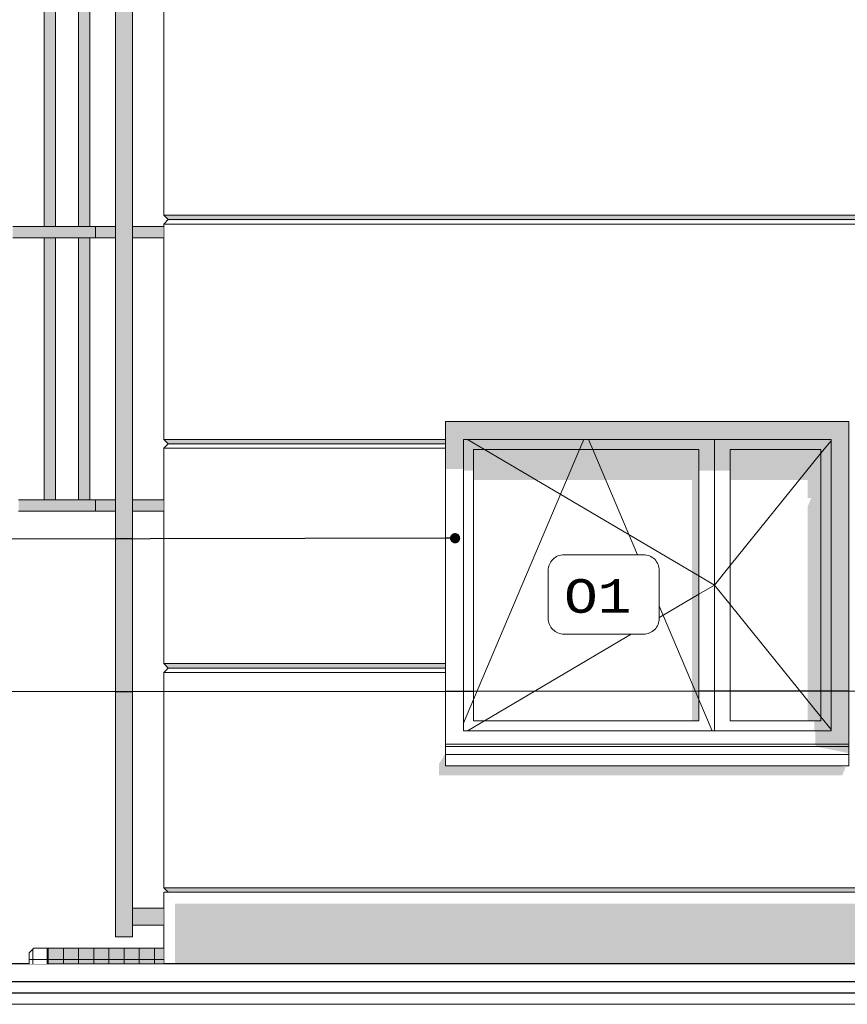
# Model space of a CAD drawing. Header units: millimetres. Extents: x 11 to 55443, y -2 to 19464.
# Tile 5 of 135: x 6144 to 9838, y 10654 to 15046. Entities that reach past the tile are written whole.
import ezdxf

# ---------------------------------------------------------------- set-up
doc = ezdxf.new("R2010")
doc.units = ezdxf.units.MM
doc.header["$MEASUREMENT"] = 0
doc.linetypes.add('Wipeout_Contour', pattern=[1000, 0, -1000])
for name, color, linetype in [('A_OPASKA', 7, 'Continuous'), ('Nowe_A__SCIANY', 7, 'Continuous'), ('Nowe_A__STROPY', 7, 'Continuous'), ('Nowe_A_WN_WYPOSAZENIE', 7, 'Continuous'), ('Nowe_Okna Archicada', 7, 'Continuous')]:
    doc.layers.add(name, color=color, linetype=linetype)
for name, color, linetype, lineweight in [('A_OPASKA_Nr_pióra__90', 7, 'Continuous', 13), ('A_OZN_ODNOSNIKI_Nr_pióra__46', 7, 'Continuous', 15), ('A_OZN_ODNOSNIKI_Nr_pióra__85', 7, 'Continuous', 13), ('A_WYPEŁNIENIA RYSUNKI_Nr_pióra__18', 9, 'Continuous', 13), ('Nowe_A__SCIANY_Nr_pióra__87', 7, 'Continuous', 13), ('Nowe_A__STROPY_Nr_pióra__1', 7, 'Continuous', 13), ('Nowe_A__STROPY_Nr_pióra__21', 7, 'Continuous', 25), ('Nowe_A_WN_WYPOSAZENIE_Nr_pióra__4', 7, 'Continuous', 13), ('Nowe_Okna Archicada_Nr_pióra__3', 7, 'Continuous', 13), ('Nowe_Okna Archicada_Nr_pióra__87', 7, 'Continuous', 13)]:
    doc.layers.add(name, color=color, linetype=linetype, lineweight=lineweight)
doc.styles.add('STYL_AUTOMATYCZNY_6', font='txt')
doc.dimstyles.new('STYL_AUTOMATYCZNY__1', dxfattribs={"dimtxt": 0.18, "dimasz": 91.2, "dimexe": 0.18, "dimexo": 0.0625, "dimgap": 0, "dimtad": 0, "dimtih": 1, "dimtoh": 1, "dimdec": 4, "dimzin": 0, "dimdsep": 46, "dimcen": 0.09, "dimadec": 0, "dimazin": 0, "dimtfac": 1, "dimtdec": 4, "dimtmove": 0, "dimatfit": 3, "dimldrblk": 'ARROWHEAD_11', "dimfxl": 0, "dimtolj": 1, "dimtzin": 0, "dimarcsym": 0})

# ---------------------------------------------------------------- blocks, each defined once
blk = doc.blocks.new('ElemPrzekroju_1_1', base_point=(7287.1, 10854))
at = {"color": 254, "linetype": 'Wipeout_Contour', "lineweight": 0, "ltscale": 111503.275083}
blk.add_wipeout([(13071.9, 15134), (6787.1, 15134), (6787.1, 14174), (13074.9, 14174), (13074.9, 15083.1), (13071.9, 15083.1)], dxfattribs=at).dxf.layer = 'Nowe_A__SCIANY'
at = {"color": 254, "linetype": 'Wipeout_Contour', "lineweight": 0, "ltscale": 148693.619692}
blk.add_wipeout([(8045, 12134), (6787.1, 12134), (6787.1, 11174), (11298.5, 11174), (11298.5, 12134), (9845, 12134), (9845, 11733), (9845, 11718), (8045, 11718), (8045, 11733)], dxfattribs=at).dxf.layer = 'Nowe_A__SCIANY'
at = {"layer": 'Nowe_A__SCIANY', "linetype": 'Continuous', "lineweight": 0, "true_color": 0x000000}
blk.add_hatch(color=18, dxfattribs=at).paths.add_polyline_path([(8045, 11774), (8015, 11725.6), (8015, 11675.6), (9815, 11675.6), (9830, 11711.8), (9815, 11711.8), (9815, 11718), (8045, 11718)])
at = {"color": 254, "linetype": 'Wipeout_Contour', "lineweight": 0, "ltscale": 69973.260607}
blk.add_wipeout([(13074.9, 14174), (6787.1, 14174), (6807.1, 14154), (13074.9, 14154)], dxfattribs=at).dxf.layer = 'Nowe_A__SCIANY'
at = {"color": 254, "linetype": 'Wipeout_Contour', "lineweight": 0, "ltscale": 57907.997371}
blk.add_wipeout([(6807.1, 11154), (11298.5, 11154), (11298.5, 11174), (6787.1, 11174)], dxfattribs=at).dxf.layer = 'Nowe_A__SCIANY'
at = {"layer": 'Nowe_A__SCIANY', "linetype": 'Continuous', "lineweight": 0, "true_color": 0x000000}
for points in [[(13074.9, 14174), (6787.1, 14174), (6807.1, 14154), (13074.9, 14154)], [(6807.1, 11154), (11298.5, 11154), (11298.5, 11174), (6787.1, 11174)]]:
    blk.add_hatch(color=18, dxfattribs=at).paths.add_polyline_path(points)
at = {"layer": 'Nowe_A__SCIANY_Nr_pióra__87', "color": 7, "linetype": 'Continuous', "lineweight": 13}
for q in [(11298.5, 11174), (6807.1, 11154)]:
    blk.add_line((6787.1, 11174), q, dxfattribs=at)
at = {"color": 254, "linetype": 'Wipeout_Contour', "lineweight": 0, "ltscale": 69907.810924}
blk.add_wipeout([(6787.1, 14134), (13074.9, 14134), (13074.9, 14154), (6807.1, 14154)], dxfattribs=at).dxf.layer = 'Nowe_A__SCIANY'
at = {"layer": 'Nowe_A__SCIANY_Nr_pióra__87', "color": 7, "linetype": 'Continuous', "lineweight": 13}
for p, q in [((6787.1, 15134), (6787.1, 14174)), ((6787.1, 14174), (13074.9, 14174))]:
    blk.add_line(p, q, dxfattribs=at)
at = {"color": 254, "linetype": 'Wipeout_Contour', "lineweight": 0, "ltscale": 207733.416599}
blk.add_wipeout([(6787.1, 13174), (8045, 13174), (8045, 13254), (9845, 13254), (9845, 13174), (13074.9, 13174), (13074.9, 13583.1), (13071.9, 13583.1), (13071.9, 13663.1), (13074.9, 13663.1), (13074.9, 14134), (6787.1, 14134)], dxfattribs=at).dxf.layer = 'Nowe_A__SCIANY'
at = {"layer": 'Nowe_A__SCIANY', "linetype": 'Continuous', "lineweight": 0, "true_color": 0x000000}
blk.add_hatch(color=18, dxfattribs=at).paths.add_polyline_path([(6803.7, 14150.6), (12945.9, 14150.6), (12962.4, 14134), (13074.9, 14134), (13074.9, 14154), (6807.1, 14154)])
at = {"layer": 'Nowe_A__SCIANY_Nr_pióra__87', "color": 7, "linetype": 'Continuous', "lineweight": 13}
for p, q in [((6787.1, 14174), (6807.1, 14154)), ((6807.1, 14154), (6787.1, 14134)), ((6807.1, 14154), (13074.9, 14154)), ((6787.1, 14134), (13074.9, 14134))]:
    blk.add_line(p, q, dxfattribs=at)
at = {"color": 254, "linetype": 'Wipeout_Contour', "lineweight": 0, "ltscale": 60485.799282}
blk.add_wipeout([(8045, 13174), (6787.1, 13174), (6807.1, 13154), (8045, 13154)], dxfattribs=at).dxf.layer = 'Nowe_A__SCIANY'
at = {"layer": 'Nowe_A__SCIANY', "linetype": 'Continuous', "lineweight": 0, "true_color": 0x000000}
blk.add_hatch(color=18, dxfattribs=at).paths.add_polyline_path([(8045, 13174), (6787.1, 13174), (6807.1, 13154), (8045, 13154)])
at = {"color": 254, "linetype": 'Wipeout_Contour', "lineweight": 0, "ltscale": 60416.128447}
blk.add_wipeout([(8045, 13154), (6807.1, 13154), (6787.1, 13134), (8045, 13134)], dxfattribs=at).dxf.layer = 'Nowe_A__SCIANY'
at = {"layer": 'Nowe_A__SCIANY_Nr_pióra__87', "color": 7, "linetype": 'Continuous', "lineweight": 13}
for p, q in [((6787.1, 14134), (6787.1, 13174)), ((6787.1, 13174), (8045, 13174))]:
    blk.add_line(p, q, dxfattribs=at)
at = {"color": 254, "linetype": 'Wipeout_Contour', "lineweight": 0, "ltscale": 58716.196509}
blk.add_wipeout([(8045, 13134), (6787.1, 13134), (6787.1, 12174), (8045, 12174)], dxfattribs=at).dxf.layer = 'Nowe_A__SCIANY'
at = {"layer": 'Nowe_A__SCIANY', "linetype": 'Continuous', "lineweight": 0, "true_color": 0x000000}
blk.add_hatch(color=18, dxfattribs=at).paths.add_polyline_path([(6803.7, 13150.6), (8028.4, 13150.6), (8045, 13154), (6807.1, 13154)])
at = {"layer": 'Nowe_A__SCIANY_Nr_pióra__87', "color": 7, "linetype": 'Continuous', "lineweight": 13}
for p, q in [((6787.1, 13174), (6807.1, 13154)), ((6807.1, 13154), (6787.1, 13134)), ((6787.1, 13134), (8045, 13134)), ((6807.1, 13154), (8045, 13154))]:
    blk.add_line(p, q, dxfattribs=at)
at = {"color": 254, "linetype": 'Wipeout_Contour', "lineweight": 0, "ltscale": 57035.930523}
blk.add_wipeout([(8045, 12174), (6787.1, 12174), (6807.1, 12154), (8045, 12154)], dxfattribs=at).dxf.layer = 'Nowe_A__SCIANY'
at = {"layer": 'Nowe_A__SCIANY', "linetype": 'Continuous', "lineweight": 0, "true_color": 0x000000}
blk.add_hatch(color=18, dxfattribs=at).paths.add_polyline_path([(8045, 12174), (6787.1, 12174), (6807.1, 12154), (8045, 12154)])
at = {"color": 254, "linetype": 'Wipeout_Contour', "lineweight": 0, "ltscale": 56967.652097}
blk.add_wipeout([(8045, 12154), (6807.1, 12154), (6787.1, 12134), (8045, 12134)], dxfattribs=at).dxf.layer = 'Nowe_A__SCIANY'
at = {"layer": 'Nowe_A__SCIANY', "linetype": 'Continuous', "lineweight": 0, "true_color": 0x000000}
blk.add_hatch(color=18, dxfattribs=at).paths.add_polyline_path([(6807.1, 12154), (6803.7, 12150.6), (8028.4, 12150.6), (8045, 12154)])
at = {"layer": 'Nowe_A__SCIANY_Nr_pióra__87', "color": 7, "linetype": 'Continuous', "lineweight": 13}
for p, q in [((6787.1, 13134), (6787.1, 12174)), ((6787.1, 12174), (8045, 12174)), ((6787.1, 12174), (6807.1, 12154)), ((6807.1, 12154), (6787.1, 12134)), ((6787.1, 12134), (8045, 12134)), ((6787.1, 12134), (6787.1, 11174)), ((6807.1, 12154), (8045, 12154))]:
    blk.add_line(p, q, dxfattribs=at)
blk = doc.blocks.new('ElemPrzekroju_8_1', base_point=(7287.1, 10854))
at = {"color": 254, "linetype": 'Wipeout_Contour', "lineweight": 0, "ltscale": 59326.943816}
blk.add_wipeout([(8045, 11814), (8045, 11804), (9845, 11804), (9845, 11814)], dxfattribs=at).dxf.layer = 'Nowe_Okna Archicada'
at = {"color": 254, "linetype": 'Wipeout_Contour', "lineweight": 0, "ltscale": 59253.635128}
blk.add_wipeout([(8045, 11804), (8045, 11768), (9845, 11768), (9845, 11804)], dxfattribs=at).dxf.layer = 'Nowe_Okna Archicada'
at = {"color": 254, "linetype": 'Wipeout_Contour', "lineweight": 0, "ltscale": 73978.591009}
blk.add_wipeout([(8045, 13254), (8045, 11814), (8085, 11814), (8125, 11874), (8125, 13174)], dxfattribs=at).dxf.layer = 'Nowe_Okna Archicada'
at = {"color": 254, "linetype": 'Wipeout_Contour', "lineweight": 0, "ltscale": 79013.157685}
blk.add_wipeout([(9765, 13174), (9765, 11874), (9805, 11814), (9845, 11814), (9845, 13254)], dxfattribs=at).dxf.layer = 'Nowe_Okna Archicada'
at = {"color": 254, "linetype": 'Wipeout_Contour', "lineweight": 0, "ltscale": 59116.707735}
blk.add_wipeout([(8045, 11768), (8045, 11718), (9845, 11718), (9845, 11768)], dxfattribs=at).dxf.layer = 'Nowe_Okna Archicada'
at = {"layer": 'Nowe_Okna Archicada', "linetype": 'Continuous', "lineweight": 0, "true_color": 0x000000}
blk.add_hatch(color=18, dxfattribs=at).paths.add_polyline_path([(9765, 13174), (9765, 11874), (9805, 11814), (9845, 11814), (9845, 13254)])
at = {"layer": 'Nowe_Okna Archicada_Nr_pióra__3', "color": 7, "linetype": 'Continuous', "lineweight": 13}
for p, q in [((8045, 11774), (8045, 11768)), ((9845, 11774), (9845, 11768)), ((8045, 11768), (8045, 11718)), ((8045, 11768), (9845, 11768)), ((9845, 11768), (9845, 11718)), ((8045, 11718), (9845, 11718))]:
    blk.add_line(p, q, dxfattribs=at)
at = {"layer": 'Nowe_Okna Archicada_Nr_pióra__87', "color": 7, "linetype": 'Continuous', "lineweight": 13}
for p, q in [((8045, 13134), (8045, 12174)), ((9845, 13134), (9845, 12174)), ((8045, 12154), (8045, 12174)), ((9845, 12154), (9845, 12174)), ((8045, 12154), (8045, 12134)), ((8045, 12134), (8045, 11774)), ((9845, 12154), (9845, 12134)), ((9845, 12134), (9845, 11774))]:
    blk.add_line(p, q, dxfattribs=at)
at = {"color": 254, "linetype": 'Wipeout_Contour', "lineweight": 0, "ltscale": 63891.348929}
blk.add_wipeout([(9845, 13254), (8045, 13254), (8125, 13174), (9765, 13174)], dxfattribs=at).dxf.layer = 'Nowe_Okna Archicada'
at = {"color": 254, "linetype": 'Wipeout_Contour', "lineweight": 0, "ltscale": 59429.72878}
blk.add_wipeout([(8085, 11814), (9805, 11814), (9765, 11874), (8125, 11874)], dxfattribs=at).dxf.layer = 'Nowe_Okna Archicada'
at = {"layer": 'Nowe_Okna Archicada', "linetype": 'Continuous', "lineweight": 0, "true_color": 0x000000}
for points in [[(9845, 13254), (8045, 13254), (8125, 13174), (9765, 13174)], [(9696, 11814), (9696, 11804), (9845, 11804), (9845, 11814)], [(9845, 11774), (9845, 11804), (9696, 11804)]]:
    blk.add_hatch(color=18, dxfattribs=at).paths.add_polyline_path(points)
at = {"layer": 'Nowe_Okna Archicada_Nr_pióra__3', "color": 7, "linetype": 'Continuous', "lineweight": 13}
for p, q in [((8045, 11814), (9845, 11814)), ((8045, 11804), (9845, 11804))]:
    blk.add_line(p, q, dxfattribs=at)
at = {"layer": 'Nowe_Okna Archicada_Nr_pióra__87', "color": 7, "linetype": 'Continuous', "lineweight": 13}
for p, q in [((8045, 13174), (8045, 13254)), ((8045, 13254), (9845, 13254)), ((9845, 13254), (9845, 13174)), ((8045, 13154), (8045, 13174)), ((8045, 13154), (8045, 13134)), ((9845, 13154), (9845, 13174)), ((9845, 13154), (9845, 13134))]:
    blk.add_line(p, q, dxfattribs=at)
at = {"color": 254, "linetype": 'Wipeout_Contour', "lineweight": 0, "ltscale": 59779.54582}
blk.add_wipeout([(8125, 13174), (8125, 11874), (8170, 11919), (8170, 13129)], dxfattribs=at).dxf.layer = 'Nowe_Okna Archicada'
at = {"color": 254, "linetype": 'Wipeout_Contour', "lineweight": 0, "ltscale": 93314.459857}
blk.add_wipeout([(9175, 13129), (9175, 11919), (9220, 11874), (9245, 11874), (9245, 13174), (9220, 13174)], dxfattribs=at).dxf.layer = 'Nowe_Okna Archicada'
at = {"color": 254, "linetype": 'Wipeout_Contour', "lineweight": 0, "ltscale": 63487.400104}
blk.add_wipeout([(9765, 13174), (9720, 13129), (9720, 11919), (9765, 11874)], dxfattribs=at).dxf.layer = 'Nowe_Okna Archicada'
at = {"layer": 'Nowe_Okna Archicada', "linetype": 'Continuous', "lineweight": 0, "true_color": 0x000000}
blk.add_hatch(color=18, dxfattribs=at).paths.add_polyline_path([(9765, 13174), (9720, 13129), (9720, 11919), (9765, 11874)])
at = {"color": 254, "linetype": 'Wipeout_Contour', "lineweight": 0, "ltscale": 63038.590768}
blk.add_wipeout([(8125, 13174), (8170, 13129), (9175, 13129), (9220, 13174)], dxfattribs=at).dxf.layer = 'Nowe_Okna Archicada'
at = {"color": 254, "linetype": 'Wipeout_Contour', "lineweight": 0, "ltscale": 93540.647317}
blk.add_wipeout([(9245, 11874), (9270, 11874), (9315, 11919), (9315, 13129), (9270, 13174), (9245, 13174)], dxfattribs=at).dxf.layer = 'Nowe_Okna Archicada'
at = {"color": 254, "linetype": 'Wipeout_Contour', "lineweight": 0, "ltscale": 58912.707138}
blk.add_wipeout([(8170, 11919), (8125, 11874), (9220, 11874), (9175, 11919)], dxfattribs=at).dxf.layer = 'Nowe_Okna Archicada'
at = {"layer": 'Nowe_Okna Archicada', "linetype": 'Continuous', "lineweight": 0, "true_color": 0x000000}
for points in [[(8125, 13174), (8045, 13254), (8045, 13041.9), (8125, 13041.9)], [(8125, 13174), (8170, 13129), (9175, 13129), (9220, 13174)]]:
    blk.add_hatch(color=18, dxfattribs=at).paths.add_polyline_path(points)
at = {"layer": 'Nowe_Okna Archicada_Nr_pióra__3', "color": 7, "linetype": 'Continuous', "lineweight": 13}
for p, q in [((8125, 11874), (8125, 13174)), ((9245, 13174), (9245, 11874))]:
    blk.add_line(p, q, dxfattribs=at)
at = {"color": 254, "linetype": 'Wipeout_Contour', "lineweight": 0, "ltscale": 64940.376878}
blk.add_wipeout([(9765, 13174), (9270, 13174), (9315, 13129), (9720, 13129)], dxfattribs=at).dxf.layer = 'Nowe_Okna Archicada'
at = {"color": 254, "linetype": 'Wipeout_Contour', "lineweight": 0, "ltscale": 60944.660194}
blk.add_wipeout([(9270, 11874), (9765, 11874), (9720, 11919), (9315, 11919)], dxfattribs=at).dxf.layer = 'Nowe_Okna Archicada'
at = {"layer": 'Nowe_Okna Archicada', "linetype": 'Continuous', "lineweight": 0, "true_color": 0x000000}
for points in [[(9765, 13174), (9270, 13174), (9315, 13129), (9720, 13129)], [(9765, 11874), (9695, 11874), (9695, 11814), (9805, 11814)]]:
    blk.add_hatch(color=18, dxfattribs=at).paths.add_polyline_path(points)
at = {"layer": 'Nowe_Okna Archicada_Nr_pióra__3', "color": 7, "linetype": 'Continuous', "lineweight": 13}
for p, q in [((8125, 13174), (9765, 13174)), ((9765, 13174), (9765, 11874)), ((9765, 11874), (8125, 11874))]:
    blk.add_line(p, q, dxfattribs=at)
at = {"color": 254, "linetype": 'Wipeout_Contour', "lineweight": 0, "ltscale": 60972.319528}
blk.add_wipeout([(8170, 11919), (9175, 11919), (9175, 13129), (8170, 13129)], dxfattribs=at).dxf.layer = 'Nowe_Okna Archicada'
at = {"layer": 'Nowe_Okna Archicada', "linetype": 'Continuous', "lineweight": 0, "true_color": 0x000000}
for points in [[(8125, 13174), (8125, 13034.8), (8170, 13034.8), (8170, 13129)], [(9175, 13034.8), (9245, 13034.8), (9245, 13174), (9220, 13174), (9175, 13129)], [(8170, 12992.4), (9145, 12992.4), (9145, 11919), (9175, 11919), (9175, 13129), (8170, 13129)]]:
    blk.add_hatch(color=18, dxfattribs=at).paths.add_polyline_path(points)
at = {"layer": 'Nowe_Okna Archicada_Nr_pióra__3', "color": 7, "linetype": 'Continuous', "lineweight": 13}
for p, q in [((8142.4, 13174), (8218.8, 13129)), ((8642.8, 13129), (8661.9, 13174)), ((8702.2, 13129), (8683.1, 13174)), ((8170, 11919), (8170, 13129)), ((8170, 13129), (9175, 13129)), ((8170, 12014), (8642.8, 13129)), ((8218.8, 13129), (9175, 12565.2)), ((9175, 12014), (8702.2, 13129)), ((9175, 13129), (9175, 11919)), ((9175, 12565.2), (9245, 12524)), ((9175, 12482.7), (9245, 12524)), ((8218.8, 11919), (9175, 12482.7)), ((8125, 11907.9), (8170, 12014)), ((9234.4, 11874), (9175, 12014)), ((8142.4, 11874), (8218.8, 11919)), ((9175, 11919), (8170, 11919))]:
    blk.add_line(p, q, dxfattribs=at)
at = {"color": 254, "linetype": 'Wipeout_Contour', "lineweight": 0, "ltscale": 62940.353228}
blk.add_wipeout([(9315, 11919), (9720, 11919), (9720, 13129), (9315, 13129)], dxfattribs=at).dxf.layer = 'Nowe_Okna Archicada'
at = {"layer": 'Nowe_Okna Archicada', "linetype": 'Continuous', "lineweight": 0, "true_color": 0x000000}
for points in [[(9245, 13034.8), (9315, 13034.8), (9315, 13129), (9270, 13174), (9245, 13174)], [(9315, 12992.4), (9660, 12992.4), (9660, 12912.4), (9676.6, 12912.4), (9660, 12872.4), (9660, 11919), (9720, 11919), (9720, 13129), (9315, 13129)], [(9690, 11874), (9765, 11874), (9720, 11919), (9691.8, 11919), (9690, 11914.8)]]:
    blk.add_hatch(color=18, dxfattribs=at).paths.add_polyline_path(points)
at = {"layer": 'Nowe_Okna Archicada_Nr_pióra__3', "color": 7, "linetype": 'Continuous', "lineweight": 13}
for p, q in [((9765, 13168), (9720, 13112.3)), ((9315, 11919), (9315, 13129)), ((9315, 13129), (9720, 13129)), ((9720, 13112.3), (9315, 12610.7)), ((9720, 13129), (9720, 11919)), ((9315, 12610.7), (9245, 12524)), ((9315, 12437.3), (9245, 12524)), ((9720, 11935.7), (9315, 12437.3)), ((9720, 11919), (9315, 11919)), ((9765, 11879.9), (9720, 11935.7))]:
    blk.add_line(p, q, dxfattribs=at)
blk = doc.blocks.new('ElemPrzekroju_9_1', base_point=(7287.1, 10854))
at = {"color": 254, "linetype": 'Wipeout_Contour', "lineweight": 0, "ltscale": 57370.974028}
blk.add_wipeout([(6787.1, 11154), (6787.1, 10834), (11298.5, 10834), (11298.5, 11154)], dxfattribs=at).dxf.layer = 'Nowe_A__SCIANY'
at = {"layer": 'Nowe_A__SCIANY_Nr_pióra__87', "color": 7, "linetype": 'Continuous', "lineweight": 13}
for p, q in [((11298.5, 11154), (6787.1, 11154)), ((6787.1, 11154), (6787.1, 10834)), ((11298.5, 10854), (11298.5, 11154))]:
    blk.add_line(p, q, dxfattribs=at)
blk = doc.blocks.new('ElemPrzekroju_17_1', base_point=(7287.1, 10854))
at = {"color": 254, "linetype": 'Wipeout_Contour', "lineweight": 0, "ltscale": 63668.757019}
blk.add_wipeout([(6304.5, 15126), (6253.7, 15126), (6253.7, 14124), (6304.5, 14124)], dxfattribs=at).dxf.layer = 'Nowe_A_WN_WYPOSAZENIE'
at = {"color": 254, "linetype": 'Wipeout_Contour', "lineweight": 0, "ltscale": 63911.892506}
blk.add_wipeout([(6406.1, 15126), (6406.1, 14124), (6456.9, 14124), (6456.9, 15126)], dxfattribs=at).dxf.layer = 'Nowe_A_WN_WYPOSAZENIE'
at = {"color": 254, "linetype": 'Wipeout_Contour', "lineweight": 0, "ltscale": 62144.459614}
blk.add_wipeout([(6571.2, 14073.2), (6571.2, 14124), (6482.3, 14124), (6482.3, 14073.2)], dxfattribs=at).dxf.layer = 'Nowe_A_WN_WYPOSAZENIE'
at = {"color": 254, "linetype": 'Wipeout_Contour', "lineweight": 0, "ltscale": 62468.70715}
blk.add_wipeout([(6787.1, 14124), (6647.4, 14124), (6647.4, 14073.2), (6787.1, 14073.2)], dxfattribs=at).dxf.layer = 'Nowe_A_WN_WYPOSAZENIE'
at = {"color": 254, "linetype": 'Wipeout_Contour', "lineweight": 0, "ltscale": 59523.64729}
blk.add_wipeout([(6253.7, 12904.8), (6304.5, 12904.8), (6304.5, 14073.2), (6253.7, 14073.2)], dxfattribs=at).dxf.layer = 'Nowe_A_WN_WYPOSAZENIE'
at = {"color": 254, "linetype": 'Wipeout_Contour', "lineweight": 0, "ltscale": 59783.753444}
blk.add_wipeout([(6456.9, 14073.2), (6406.1, 14073.2), (6406.1, 12904.8), (6456.9, 12904.8)], dxfattribs=at).dxf.layer = 'Nowe_A_WN_WYPOSAZENIE'
at = {"color": 254, "linetype": 'Wipeout_Contour', "lineweight": 0, "ltscale": 57755.247865}
blk.add_wipeout([(6571.2, 12854), (6571.2, 12904.8), (6482.3, 12904.8), (6482.3, 12854)], dxfattribs=at).dxf.layer = 'Nowe_A_WN_WYPOSAZENIE'
at = {"color": 254, "linetype": 'Wipeout_Contour', "lineweight": 0, "ltscale": 58103.982602}
blk.add_wipeout([(6787.1, 12904.8), (6647.4, 12904.8), (6647.4, 12854), (6787.1, 12854)], dxfattribs=at).dxf.layer = 'Nowe_A_WN_WYPOSAZENIE'
at = {"color": 254, "linetype": 'Wipeout_Contour', "lineweight": 0, "ltscale": 51707.872923}
blk.add_wipeout([(6647.4, 11082.6), (6647.4, 11006.4), (6787.1, 11006.4), (6787.1, 11082.6)], dxfattribs=at).dxf.layer = 'Nowe_A_WN_WYPOSAZENIE'
at = {"layer": 'Nowe_A_WN_WYPOSAZENIE', "linetype": 'Continuous', "lineweight": 0, "true_color": 0x000000}
for points in [[(6571.2, 14073.2), (6571.2, 14124), (6482.3, 14124), (6482.3, 14073.2)], [(6787.1, 14124), (6647.4, 14124), (6647.4, 14073.2), (6787.1, 14073.2)], [(6571.2, 12854), (6571.2, 12904.8), (6482.3, 12904.8), (6482.3, 12854)], [(6787.1, 12904.8), (6647.4, 12904.8), (6647.4, 12854), (6787.1, 12854)], [(6647.4, 11082.6), (6647.4, 11006.4), (6787.1, 11006.4), (6787.1, 11082.6)]]:
    blk.add_hatch(color=18, dxfattribs=at).paths.add_polyline_path(points)
at = {"color": 254, "linetype": 'Wipeout_Contour', "lineweight": 0, "ltscale": 64423.791288}
blk.add_wipeout([(6647.4, 10955.6), (6647.4, 18257.6), (6571.2, 18257.6), (6571.2, 10955.6)], dxfattribs=at).dxf.layer = 'Nowe_A_WN_WYPOSAZENIE'
at = {"color": 254, "linetype": 'Wipeout_Contour', "lineweight": 0, "ltscale": 61891.872722}
blk.add_wipeout([(6482.3, 14073.2), (6482.3, 14124), (6266.4, 14124), (6266.4, 14073.2)], dxfattribs=at).dxf.layer = 'Nowe_A_WN_WYPOSAZENIE'
at = {"color": 254, "linetype": 'Wipeout_Contour', "lineweight": 0, "ltscale": 57373.123734}
blk.add_wipeout([(6482.3, 12854), (6482.3, 12904.8), (6139.4, 12904.8), (6139.4, 12854)], dxfattribs=at).dxf.layer = 'Nowe_A_WN_WYPOSAZENIE'
at = {"layer": 'Nowe_A_WN_WYPOSAZENIE', "linetype": 'Continuous', "lineweight": 0, "true_color": 0x000000}
for points in [[(6647.4, 17267.9), (6571.2, 17180.5), (6571.2, 10955.6), (6647.4, 10955.6)], [(6406.1, 15126), (6406.1, 14124), (6456.9, 14124), (6456.9, 15126)], [(6482.3, 14073.2), (6482.3, 14124), (6266.4, 14124), (6266.4, 14073.2)], [(6456.9, 14073.2), (6406.1, 14073.2), (6406.1, 12904.8), (6456.9, 12904.8)], [(6482.3, 12854), (6482.3, 12904.8), (6139.4, 12904.8), (6139.4, 12854)]]:
    blk.add_hatch(color=18, dxfattribs=at).paths.add_polyline_path(points)
at = {"layer": 'Nowe_A_WN_WYPOSAZENIE_Nr_pióra__4', "color": 7, "linetype": 'Continuous', "lineweight": 13}
for p, q in [((6571.2, 10955.6), (6571.2, 18257.6)), ((6647.4, 10955.6), (6647.4, 17531.5)), ((6304.5, 14124), (6304.5, 15126)), ((6406.1, 14124), (6406.1, 15126)), ((6456.9, 14124), (6456.9, 15126)), ((6571.2, 14124), (6482.3, 14124)), ((6482.3, 14073.2), (6482.3, 14124)), ((6787.1, 14124), (6647.4, 14124)), ((6304.5, 12904.8), (6304.5, 14073.2)), ((6406.1, 12904.8), (6406.1, 14073.2)), ((6456.9, 12904.8), (6456.9, 14073.2)), ((6571.2, 14073.2), (6482.3, 14073.2)), ((6787.1, 14073.2), (6647.4, 14073.2)), ((6482.3, 12904.8), (6139.4, 12904.8)), ((6571.2, 12904.8), (6482.3, 12904.8)), ((6482.3, 12854), (6482.3, 12904.8)), ((6787.1, 12904.8), (6647.4, 12904.8)), ((6482.3, 12854), (6139.4, 12854)), ((6571.2, 12854), (6482.3, 12854)), ((6787.1, 12854), (6647.4, 12854)), ((6787.1, 11082.6), (6647.4, 11082.6)), ((6787.1, 11006.4), (6647.4, 11006.4)), ((6647.4, 10955.6), (6571.2, 10955.6))]:
    blk.add_line(p, q, dxfattribs=at)
at = {"color": 254, "linetype": 'Wipeout_Contour', "lineweight": 0, "ltscale": 61590.913525}
blk.add_wipeout([(6266.4, 14073.2), (6266.4, 14124), (6113.4, 14124), (6113.4, 14073.2)], dxfattribs=at).dxf.layer = 'Nowe_A_WN_WYPOSAZENIE'
at = {"layer": 'Nowe_A_WN_WYPOSAZENIE', "linetype": 'Continuous', "lineweight": 0, "true_color": 0x000000}
for points in [[(6304.5, 15126), (6253.7, 15126), (6253.7, 14124), (6304.5, 14124)], [(6266.4, 14073.2), (6266.4, 14124), (6113.4, 14124), (6113.4, 14073.2)], [(6253.7, 12904.8), (6304.5, 12904.8), (6304.5, 14073.2), (6253.7, 14073.2)]]:
    blk.add_hatch(color=18, dxfattribs=at).paths.add_polyline_path(points)
at = {"layer": 'Nowe_A_WN_WYPOSAZENIE_Nr_pióra__4', "color": 7, "linetype": 'Continuous', "lineweight": 13}
for p, q in [((6253.7, 14124), (6253.7, 15126)), ((6266.4, 14124), (6113.4, 14124)), ((6482.3, 14124), (6266.4, 14124)), ((6266.4, 14073.2), (6113.4, 14073.2)), ((6253.7, 12904.8), (6253.7, 14073.2)), ((6482.3, 14073.2), (6266.4, 14073.2))]:
    blk.add_line(p, q, dxfattribs=at)
blk = doc.blocks.new('ElemPrzekroju_27_1', base_point=(7287.1, 10854))
at = {"color": 254, "linetype": 'Wipeout_Contour', "lineweight": 0, "ltscale": 122838.887801}
blk.add_wipeout([(49533.6, 10754), (429.8, 10754), (429.8, 10704), (49533.6, 10704)], dxfattribs=at).dxf.layer = 'Nowe_A__STROPY'
at = {"color": 254, "linetype": 'Wipeout_Contour', "lineweight": 0, "ltscale": 122996.403299}
blk.add_wipeout([(49533.6, 10834), (429.8, 10834), (429.8, 10754), (49533.6, 10754)], dxfattribs=at).dxf.layer = 'Nowe_A__STROPY'
at = {"color": 254, "linetype": 'Wipeout_Contour', "lineweight": 0, "ltscale": 122717.845394}
blk.add_wipeout([(429.8, 10654), (49533.6, 10654), (49533.6, 10704), (429.8, 10704)], dxfattribs=at).dxf.layer = 'Nowe_A__STROPY'
at = {"layer": 'Nowe_A__STROPY_Nr_pióra__1', "color": 7, "linetype": 'Continuous', "lineweight": 13}
blk.add_line((49533.6, 10654), (429.8, 10654), dxfattribs=at)
at = {"layer": 'Nowe_A__STROPY_Nr_pióra__21', "color": 7, "linetype": 'Continuous', "lineweight": 25}
for p, q in [((49533.6, 10834), (429.8, 10834)), ((49533.6, 10754), (429.8, 10754)), ((49533.6, 10704), (429.8, 10704))]:
    blk.add_line(p, q, dxfattribs=at)
blk = doc.blocks.new('ElemPrzekroju_37_1', base_point=(7287.1, 10854))
at = {"color": 254, "linetype": 'Wipeout_Contour', "lineweight": 0, "ltscale": 50721.29377}
blk.add_wipeout([(6267.1, 10834.2), (6787.1, 10834.2), (6787.1, 10904), (6267.1, 10904)], dxfattribs=at).dxf.layer = 'A_OPASKA'
at = {"layer": 'A_OPASKA', "linetype": 'Continuous', "lineweight": 0, "true_color": 0x000000}
h = blk.add_hatch(dxfattribs=at)
h.set_pattern_fill('Cegła___wiązanie_żołnier_73', color=18, style=0, pattern_type=2)
h.set_pattern_definition([(90, (7287.15, 10853.98), (67.7333, 0), []), (360, (7287.15, 10853.98), (0, 203.2), [])])
h.paths.add_polyline_path([(6267.1, 10834.2), (6787.1, 10834.2), (6787.1, 10904), (6267.1, 10904)])
blk.add_hatch(color=18, dxfattribs=at).paths.add_polyline_path([(6267.1, 10834.2), (6787.1, 10834.2), (6787.1, 10904), (6267.1, 10904)])
at = {"layer": 'A_OPASKA_Nr_pióra__90', "color": 7, "linetype": 'Continuous', "lineweight": 13}
blk.add_line((6267.1, 10904), (6787.1, 10904), dxfattribs=at)
at = {"color": 254, "linetype": 'Wipeout_Contour', "lineweight": 0, "ltscale": 50601.402283}
blk.add_wipeout([(6787.1, 10834.2), (6267.1, 10834.2), (6267.4, 10834), (6787.1, 10834)], dxfattribs=at).dxf.layer = 'A_OPASKA'
at = {"layer": 'A_OPASKA', "linetype": 'Continuous', "lineweight": 0, "true_color": 0x000000}
blk.add_hatch(color=18, dxfattribs=at).paths.add_polyline_path([(6787.1, 10834.2), (6267.1, 10834.2), (6267.4, 10834), (6787.1, 10834)])
at = {"layer": 'A_OPASKA_Nr_pióra__90', "color": 7, "linetype": 'Continuous', "lineweight": 13}
blk.add_line((6267.1, 10834.2), (6787.1, 10834.2), dxfattribs=at)
blk = doc.blocks.new('ElemPrzekroju_38_1', base_point=(7287.1, 10854))
at = {"color": 254, "linetype": 'Wipeout_Contour', "lineweight": 0, "ltscale": 62635.924704}
blk.add_wipeout([(6207.1, 10904), (6187.1, 10884), (6187.1, 10834), (6267.1, 10834), (6267.1, 10904)], dxfattribs=at).dxf.layer = 'A_OPASKA'
at = {"layer": 'A_OPASKA', "linetype": 'Continuous', "lineweight": 0, "true_color": 0x000000}
h = blk.add_hatch(dxfattribs=at)
h.set_pattern_fill('Cegła___wiązanie_żołnier_73', color=18, style=0, pattern_type=2)
h.set_pattern_definition([(90, (7287.15, 10853.98), (67.7333, 0), []), (360, (7287.15, 10853.98), (0, 203.2), [])])
h.paths.add_polyline_path([(6207.1, 10904), (6187.1, 10884), (6187.1, 10834), (6267.1, 10834), (6267.1, 10904)])
at = {"layer": 'A_OPASKA_Nr_pióra__90', "color": 7, "linetype": 'Continuous', "lineweight": 13}
for p, q in [((6187.1, 10884), (6207.1, 10904)), ((6207.1, 10904), (6267.1, 10904)), ((6187.1, 10834), (6187.1, 10884))]:
    blk.add_line(p, q, dxfattribs=at)
at = {"color": 254, "linetype": 'Wipeout_Contour', "lineweight": 0, "ltscale": 37548.378761}
blk.add_wipeout([(6267.1, 10834.2), (6267.1, 10834), (6267.4, 10834)], dxfattribs=at).dxf.layer = 'A_OPASKA'
at = {"layer": 'A_OPASKA_Nr_pióra__90', "color": 7, "linetype": 'Continuous', "lineweight": 13}
for p, q in [((6267.1, 10904), (6267.1, 10834.2)), ((6267.1, 10834), (6267.1, 10834.2)), ((6267.1, 10834.2), (6267.4, 10834))]:
    blk.add_line(p, q, dxfattribs=at)
blk = doc.blocks.new('ARROWHEAD_11')
at = {"color": 0, "linetype": 'Continuous', "lineweight": 0}
blk.add_line((0, 0), (-1, 0), dxfattribs=at)
at = {"color": 0, "linetype": 'Continuous', "lineweight": 0, "const_width": 0.25, "flags": 128}
blk.add_lwpolyline([(-0.125, 0, 1), (0.125, 0, 1)], format="xyb", close=True, dxfattribs=at)

msp = doc.modelspace()

# ---------------------------------------------------------------- block references
at = {"layer": 'Nowe_A__SCIANY', "lineweight": 0}
msp.add_blockref('ElemPrzekroju_1_1', (7287.1, 10854), dxfattribs=at)

# ---------------------------------------------------------------- next in the draw order: block references
msp.add_blockref('ElemPrzekroju_9_1', (7287.1, 10854), dxfattribs=at)
at = {"layer": 'Nowe_Okna Archicada', "lineweight": 0}
msp.add_blockref('ElemPrzekroju_8_1', (7287.1, 10854), dxfattribs=at)

# ---------------------------------------------------------------- next in the draw order: block references
at = {"layer": 'Nowe_A__STROPY', "lineweight": 0}
msp.add_blockref('ElemPrzekroju_27_1', (7287.1, 10854), dxfattribs=at)
at = {"layer": 'Nowe_A_WN_WYPOSAZENIE', "lineweight": 0}
msp.add_blockref('ElemPrzekroju_17_1', (7287.1, 10854), dxfattribs=at)

# ---------------------------------------------------------------- next in the draw order: wipeouts: each hides what was drawn before it
at = {"color": 7, "linetype": 'Continuous', "lineweight": 15, "ltscale": 136977.87522}
msp.add_wipeout([(8502.9, 12375.7), (8573.4, 12305.1), (8927.9, 12305.1), (8998.5, 12375.7), (8998.5, 12588.9), (8927.9, 12659.5), (8573.4, 12659.5), (8502.9, 12588.9)], dxfattribs=at).dxf.layer = 'A_OZN_ODNOSNIKI_Nr_pióra__46'

# ---------------------------------------------------------------- next in the draw order: hatches: boundary and pattern name
at = {"layer": 'A_WYPEŁNIENIA RYSUNKI_Nr_pióra__18', "linetype": 'Continuous', "lineweight": 13}
h = msp.add_hatch(dxfattribs=at)
h.set_pattern_fill('Tynk_akrylowy_na_siatce__7B', color=9, style=0, pattern_type=2)
h.set_pattern_definition([(0, (7287.15, 10853.983), (0, 25.98076), [0, -15]), (0, (7294.65, 10866.974), (0, 25.98076), [0, -15])])
h.paths.add_polyline_path([(6837.1, 10834), (11298.5, 10834), (11298.5, 10854), (11298.5, 11154), (11268.5, 11111.6), (11248.5, 11103.3), (6837.1, 11103.3)])

# ---------------------------------------------------------------- next in the draw order: linework, layer by layer
at = {"layer": 'A_OZN_ODNOSNIKI_Nr_pióra__85', "color": 7, "linetype": 'Continuous', "lineweight": 13, "flags": 128}
msp.add_lwpolyline([(8502.9, 12375.7, 0.414214), (8573.4, 12305.1), (8927.9, 12305.1, 0.414214), (8998.5, 12375.7), (8998.5, 12588.9, 0.414214), (8927.9, 12659.5), (8573.4, 12659.5, 0.414214), (8502.9, 12588.9), (8502.9, 12375.7)], format="xyb", close=True, dxfattribs=at)

# ---------------------------------------------------------------- next in the draw order: block references
at = {"layer": 'A_OPASKA', "lineweight": 0}
msp.add_blockref('ElemPrzekroju_37_1', (7287.1, 10854), dxfattribs=at)

# ---------------------------------------------------------------- next in the draw order: texts
at = {"layer": 'A_OZN_ODNOSNIKI_Nr_pióra__46', "color": 7, "linetype": 'Continuous', "lineweight": 15, "insert": (8573.4, 12474.3), "char_height": 150, "attachment_point": 4, "style": 'STYL_AUTOMATYCZNY_6'}
msp.add_mtext('\\A1;{\\pql;\\fCourier CE|b0|i0|c0|p0;\\W1.000000;O1}', dxfattribs=at)

# ---------------------------------------------------------------- next in the draw order: leaders
at = {"layer": 'A_OZN_ODNOSNIKI_Nr_pióra__85', "color": 7, "linetype": 'Continuous', "lineweight": 13, "annotation_type": 0, "has_hookline": 1, "hookline_direction": 1, "text_width": 100}
for points in [[(8087.1, 12733), (4467.6, 12726)], [(11495, 12053), (4467.6, 12046.1)]]:
    msp.add_leader(points, dimstyle='STYL_AUTOMATYCZNY__1', dxfattribs=at)

# ---------------------------------------------------------------- next in the draw order: block references
at = {"layer": 'A_OPASKA', "lineweight": 0}
msp.add_blockref('ElemPrzekroju_38_1', (7287.1, 10854), dxfattribs=at)

doc.saveas('drawing.dxf')
